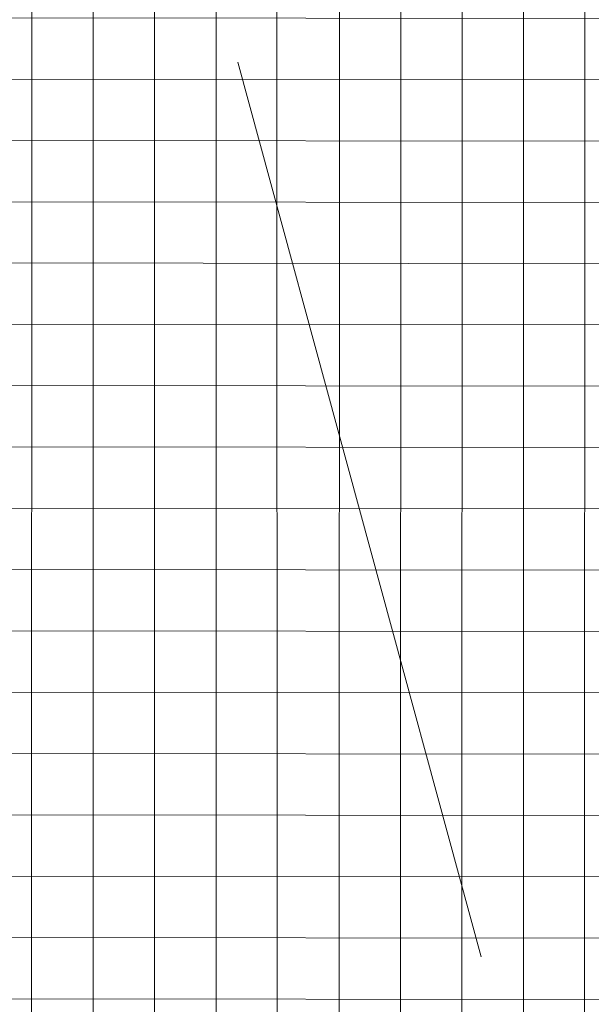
# Model space of a CAD drawing. Header units: metres. Extents: x 6467369 to 7543668, y 5829073 to 6004987.
# Tile 23 of 256: x 7543359.25 to 7543362.2, y 5829581.28 to 5829586.38. Entities that reach past the tile are written whole.
import ezdxf

# ---------------------------------------------------------------- set-up
doc = ezdxf.new("R2010")
doc.units = ezdxf.units.M
doc.linetypes.add('1', pattern=[0])
doc.linetypes.add('ACAD_ISO04W100', pattern=[30, 24, -3, 0, -3])
for name, color, linetype, lineweight in [('_D-kreskowanie jezdni', 254, 'Continuous', 13), ('_D-kreskowanie pobocze', 32, '1', 13), ('_D-kreskowanie zjazd MB', 4, '1', 13), ('C-ROAD', 7, 'Continuous', 0)]:
    doc.layers.add(name, color=color, linetype=linetype, lineweight=lineweight)
pattern_1 = [(0, (0, 0), (0, 0.3175), []), (90, (0, 0), (-0.3175, 1.944126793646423e-17), [])]

msp = doc.modelspace()

# ---------------------------------------------------------------- hatches: boundary and pattern name
at = {"layer": '_D-kreskowanie jezdni', "ltscale": 0.01, "transparency": 33554610}
h = msp.add_hatch(dxfattribs=at)
h.set_pattern_fill('ANSI37', color=256, scale=0.1, angle=45)
h.set_pattern_definition([(90, (0, 0), (-0.3175000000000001, 0), []), (180, (0, 0), (-5.551115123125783e-17, -0.3175), [])])
h.paths.add_polyline_path([(7543286.159759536, 5829849.42901351), (7543281.322915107, 5829848.162152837), (7543322.902057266, 5829689.413944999), (7543322.984831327, 5829689.097926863), (7543323.067655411, 5829688.781785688), (7543323.150546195, 5829688.465525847), (7543323.233520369, 5829688.149151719), (7543323.316594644, 5829687.8326677), (7543323.399785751, 5829687.516078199), (7543323.483110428, 5829687.199387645), (7543323.566585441, 5829686.882600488), (7543323.650227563, 5829686.565721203), (7543323.734053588, 5829686.248754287), (7543323.818080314, 5829685.931704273), (7543323.902324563, 5829685.614575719), (7543323.986803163, 5829685.297373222), (7543324.071532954, 5829684.980101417), (7543324.156530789, 5829684.662764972), (7543324.241813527, 5829684.345368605), (7543324.327398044, 5829684.027917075), (7543324.413301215, 5829683.710415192), (7543324.49953993, 5829683.392867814), (7543324.58613108, 5829683.075279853), (7543324.673091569, 5829682.757656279), (7543324.760438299, 5829682.440002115), (7543324.84818818, 5829682.122322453), (7543324.936358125, 5829681.804622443), (7543325.024965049, 5829681.486907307), (7543325.11402587, 5829681.169182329), (7543325.203557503, 5829680.851452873), (7543325.293576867, 5829680.533724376), (7543325.38410088, 5829680.216002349), (7543325.474087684, 5829679.901987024, 0.01534279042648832), (7543329.270376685, 5829668.071423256), (7543329.271548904, 5829668.068113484), (7543329.382377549, 5829667.756752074), (7543329.493637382, 5829667.445684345), (7543329.605311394, 5829667.134905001), (7543329.717382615, 5829666.824408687), (7543329.829834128, 5829666.514189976), (7543329.942649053, 5829666.204243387), (7543330.055810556, 5829665.894563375), (7543330.169301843, 5829665.585144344), (7543330.28310616, 5829665.27598064), (7543330.397206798, 5829664.967066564), (7543330.51158708, 5829664.658396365), (7543330.626230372, 5829664.349964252), (7543330.741120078, 5829664.041764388), (7543330.856239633, 5829663.733790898), (7543330.971572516, 5829663.42603787), (7543331.087102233, 5829663.118499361), (7543331.202812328, 5829662.81116939), (7543331.318686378, 5829662.504041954), (7543331.434707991, 5829662.19711102), (7543331.550860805, 5829661.890370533), (7543331.66712849, 5829661.583814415), (7543331.783494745, 5829661.277436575), (7543331.899943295, 5829660.9712309), (7543332.016457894, 5829660.665191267), (7543332.133022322, 5829660.359311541), (7543332.249620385, 5829660.053585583), (7543332.366235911, 5829659.748007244), (7543332.482852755, 5829659.442570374), (7543332.599454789, 5829659.137268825), (7543332.716025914, 5829658.832096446), (7543344.43103213, 5829628.164105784), (7543344.523107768, 5829627.923063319), (7543344.615151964, 5829627.682083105), (7543344.707158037, 5829627.441162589), (7543344.79911931, 5829627.200299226), (7543344.89102911, 5829626.959490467), (7543344.982880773, 5829626.718733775), (7543345.074667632, 5829626.478026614), (7543345.166383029, 5829626.237366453), (7543345.25802031, 5829625.996750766), (7543345.349572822, 5829625.756177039), (7543345.441033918, 5829625.515642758), (7543345.532396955, 5829625.275145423), (7543345.623655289, 5829625.034682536), (7543345.714802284, 5829624.794251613), (7543345.805831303, 5829624.553850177), (7543345.89673571, 5829624.313475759), (7543345.987508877, 5829624.073125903), (7543346.124674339, 5829623.709419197), (7543346.305233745, 5829623.229156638), (7543346.485170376, 5829622.748892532), (7543346.664426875, 5829622.268619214), (7543346.842945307, 5829621.788330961), (7543347.020671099, 5829621.308013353), (7543347.152602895, 5829620.94971728), (7543347.153560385, 5829620.947110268, -0.01842288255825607), (7543353.955202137, 5829600.113493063), (7543354.060086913, 5829599.746393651), (7543354.199941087, 5829599.253849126), (7543354.339111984, 5829598.760848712), (7543354.477652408, 5829598.267411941), (7543354.615612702, 5829597.7735675), (7543354.753043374, 5829597.279343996), (7543354.856701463, 5829596.905003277), (7543354.925122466, 5829596.657433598), (7543354.993445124, 5829596.409764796), (7543355.061676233, 5829596.161998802), (7543355.129822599, 5829595.914137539), (7543355.197891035, 5829595.666182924), (7543355.26588836, 5829595.418136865), (7543355.333821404, 5829595.170001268), (7543355.401697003, 5829594.921778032), (7543355.469522, 5829594.673469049), (7543355.537303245, 5829594.425076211), (7543355.605047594, 5829594.176601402), (7543355.672761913, 5829593.928046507), (7543355.740453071, 5829593.679413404), (7543355.808127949, 5829593.430703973), (7543355.875793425, 5829593.181920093), (7543355.943456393, 5829592.933063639), (7543356.011123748, 5829592.684136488), (7543356.07880239, 5829592.435140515), (7543361.923682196, 5829570.930895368), (7543361.99138416, 5829570.681815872), (7543362.059123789, 5829570.43263878), (7543362.126911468, 5829570.183366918), (7543362.194757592, 5829569.934003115), (7543362.262672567, 5829569.684550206), (7543362.330666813, 5829569.435011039), (7543362.39875076, 5829569.185388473), (7543362.466934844, 5829568.935685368), (7543362.535229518, 5829568.68590461), (7543362.603645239, 5829568.436049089), (7543362.672192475, 5829568.186121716), (7543362.740881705, 5829567.936125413), (7543362.809723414, 5829567.686063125), (7543362.878728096, 5829567.435937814), (7543362.947906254, 5829567.185752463), (7543363.017268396, 5829566.935510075), (7543363.08682504, 5829566.685213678), (7543363.156586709, 5829566.43486632), (7543363.226563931, 5829566.184471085), (7543363.296767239, 5829565.934031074), (7543363.367207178, 5829565.683549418), (7543363.437894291, 5829565.433029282), (7543363.50883913, 5829565.18247386), (7543363.580052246, 5829564.931886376), (7543363.651544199, 5829564.68127009), (7543363.72332555, 5829564.430628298), (7543363.795406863, 5829564.179964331), (7543363.867798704, 5829563.929281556), (7543363.940511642, 5829563.678583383), (7543364.012706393, 5829563.430790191, 0.01526036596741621), (7543367.836761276, 5829551.679312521), (7543367.837698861, 5829551.676699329), (7543367.926193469, 5829551.431017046), (7543368.014949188, 5829551.185539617), (7543368.103955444, 5829550.940263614), (7543368.193201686, 5829550.695185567), (7543368.28267739, 5829550.450301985), (7543368.372372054, 5829550.205609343), (7543368.462275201, 5829549.96110409), (7543368.552376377, 5829549.716782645), (7543368.642665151, 5829549.472641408), (7543368.733131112, 5829549.22867675), (7543368.823763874, 5829548.984885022), (7543368.914553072, 5829548.741262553), (7543369.005488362, 5829548.497805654), (7543369.096559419, 5829548.254510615), (7543369.18775594, 5829548.011373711), (7543369.279067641, 5829547.768391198), (7543369.370484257, 5829547.525559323), (7543369.461995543, 5829547.282874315), (7543369.553591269, 5829547.040332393), (7543369.64526123, 5829546.797929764), (7543369.73699523, 5829546.555662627), (7543369.828783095, 5829546.313527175), (7543369.920614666, 5829546.07151959), (7543370.012479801, 5829545.829636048), (7543370.10436837, 5829545.587872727), (7543370.196270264, 5829545.346225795), (7543370.288175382, 5829545.104691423), (7543370.380073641, 5829544.863265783), (7543370.471954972, 5829544.621945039), (7543370.563809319, 5829544.380725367), (7543383.791993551, 5829509.642775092), (7543388.522689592, 5829511.269764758), (7543375.236486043, 5829546.160077), (7543375.144668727, 5829546.401199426), (7543375.052898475, 5829546.642228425), (7543374.961185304, 5829546.883167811), (7543374.869539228, 5829547.124021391), (7543374.777970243, 5829547.364792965), (7543374.686488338, 5829547.605486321), (7543374.595103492, 5829547.846105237), (7543374.503825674, 5829548.086653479), (7543374.412664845, 5829548.3271348), (7543374.321630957, 5829548.567552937), (7543374.230733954, 5829548.807911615), (7543374.092812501, 5829549.173122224), (7543373.91220999, 5829549.652860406), (7543373.732271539, 5829550.132590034), (7543373.553098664, 5829550.612281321), (7543373.374779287, 5829551.091939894), (7543373.197403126, 5829551.57156572), (7543373.021053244, 5829552.051175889), (7543372.845812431, 5829552.530787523), (7543372.671762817, 5829553.010418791), (7543372.542882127, 5829553.368222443), (7543372.541944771, 5829553.370834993, -0.014934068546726), (7543368.884702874, 5829564.584812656), (7543368.743398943, 5829565.067563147), (7543368.743767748, 5829565.067373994), (7543368.635812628, 5829565.43957955), (7543368.494749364, 5829565.930129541), (7543368.354622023, 5829566.421348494), (7543368.215353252, 5829566.913203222), (7543368.076866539, 5829567.405656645), (7543367.939086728, 5829567.89866586), (7543367.801939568, 5829568.39218372), (7543367.665356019, 5829568.886143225), (7543367.561881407, 5829569.262006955), (7543367.493826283, 5829569.509695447), (7543367.425857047, 5829569.757515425), (7543367.357963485, 5829570.005464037), (7543367.290135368, 5829570.253538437), (7543367.222362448, 5829570.501735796), (7543367.154634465, 5829570.75005328), (7543367.086941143, 5829570.99848807), (7543367.01927219, 5829571.247037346), (7543366.9516173, 5829571.495698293), (7543366.883966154, 5829571.744468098), (7543366.816308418, 5829571.993343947), (7543366.74863375, 5829572.242323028), (7543360.903753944, 5829593.746568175), (7543360.836057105, 5829593.995631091), (7543360.768335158, 5829594.244759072), (7543360.700581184, 5829594.493950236), (7543360.632788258, 5829594.743202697), (7543360.564949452, 5829594.992514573), (7543360.497057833, 5829595.241883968), (7543360.429106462, 5829595.49130899), (7543360.361088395, 5829595.740787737), (7543360.292996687, 5829595.990318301), (7543360.224824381, 5829596.239898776), (7543360.156564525, 5829596.489527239), (7543360.088210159, 5829596.739201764), (7543360.019754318, 5829596.988920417), (7543359.951190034, 5829597.238681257), (7543359.882510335, 5829597.488482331), (7543359.81370825, 5829597.738321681), (7543359.744776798, 5829597.988197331), (7543359.675709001, 5829598.238107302), (7543359.606497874, 5829598.4880496), (7543359.537136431, 5829598.738022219), (7543359.467617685, 5829598.988023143), (7543359.397934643, 5829599.238050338), (7543359.328080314, 5829599.48810176), (7543359.258047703, 5829599.73817535), (7543359.187829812, 5829599.988269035), (7543359.117419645, 5829600.238380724), (7543359.0468102, 5829600.48850831), (7543358.975994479, 5829600.738649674), (7543358.904965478, 5829600.988802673), (7543358.834547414, 5829601.23604667, 0.01864047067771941), (7543351.846292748, 5829622.672874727), (7543351.845335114, 5829622.675482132), (7543351.755456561, 5829622.919571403), (7543351.665405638, 5829623.163523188), (7543351.575189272, 5829623.407339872), (7543351.484814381, 5829623.651023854), (7543351.394287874, 5829623.894577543), (7543351.303616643, 5829624.138003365), (7543351.212807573, 5829624.381303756), (7543351.121867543, 5829624.624481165), (7543351.030803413, 5829624.867538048), (7543350.939622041, 5829625.110476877), (7543350.84833027, 5829625.353300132), (7543350.756934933, 5829625.596010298), (7543350.665442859, 5829625.838609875), (7543350.573860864, 5829626.081101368), (7543350.482195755, 5829626.32348729), (7543350.39045433, 5829626.565770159), (7543350.298643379, 5829626.807952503), (7543350.206769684, 5829627.050036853), (7543350.114840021, 5829627.292025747), (7543350.022861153, 5829627.533921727), (7543349.93083984, 5829627.775727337), (7543349.838782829, 5829628.01744513), (7543349.746696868, 5829628.259077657), (7543349.654588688, 5829628.500627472), (7543349.562465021, 5829628.742097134), (7543349.470332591, 5829628.9834892), (7543349.37819811, 5829629.22480623), (7543349.28606829, 5829629.46605078), (7543349.193949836, 5829629.707225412), (7543349.101849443, 5829629.948332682), (7543337.386843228, 5829660.616323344), (7543337.270319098, 5829660.921372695), (7543337.153858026, 5829661.22630515), (7543337.037476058, 5829661.531126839), (7543336.921189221, 5829661.835843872), (7543336.805013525, 5829662.140462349), (7543336.688964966, 5829662.444988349), (7543336.573059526, 5829662.749427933), (7543336.45731317, 5829663.05378714), (7543336.280939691, 5829663.518156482), (7543336.051122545, 5829664.125065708), (7543335.82206999, 5829664.732175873), (7543335.593970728, 5829665.339372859), (7543335.447696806, 5829665.730691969), (7543335.447620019, 5829665.730734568), (7543335.253957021, 5829666.250249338), (7543335.0289156, 5829666.857553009), (7543334.805341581, 5829667.464919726), (7543334.583368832, 5829668.072374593), (7543334.363129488, 5829668.6799462), (7543334.144753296, 5829669.287668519), (7543333.983346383, 5829669.741124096), (7543333.98217357, 5829669.744435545, -0.01492981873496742), (7543330.369961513, 5829680.969474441), (7543330.236662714, 5829681.431869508), (7543330.059783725, 5829682.052681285), (7543329.884569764, 5829682.674480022), (7543329.710896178, 5829683.297216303), (7543329.538638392, 5829683.920838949), (7543329.367672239, 5829684.545293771), (7543329.197874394, 5829685.170521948), (7543329.029124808, 5829685.796450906), (7543328.861307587, 5829686.422990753), (7543328.694315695, 5829687.050016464), (7543328.52806195, 5829687.677325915), (7543328.401287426, 5829688.157612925), (7543328.318315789, 5829688.47248981), (7543328.235426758, 5829688.787524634), (7543328.152603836, 5829689.102713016), (7543328.069830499, 5829689.418050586), (7543327.987090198, 5829689.733532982), (7543327.904366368, 5829690.049155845), (7543327.821642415, 5829690.364914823), (7543327.738901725, 5829690.680805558)])
at = {"layer": '_D-kreskowanie pobocze', "ltscale": 0.01, "transparency": 33554623}
h = msp.add_hatch(dxfattribs=at)
h.set_pattern_fill('NET', color=256, scale=0.1)
h.set_pattern_definition(pattern_1)
h.paths.add_polyline_path([(7543375.937389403, 5829546.426974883), (7543375.845583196, 5829546.668068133), (7543375.753835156, 5829546.909038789), (7543375.662155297, 5829547.149890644), (7543375.570553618, 5829547.390627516), (7543375.479040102, 5829547.631253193), (7543375.387624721, 5829547.871771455), (7543375.296317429, 5829548.112186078), (7543375.205128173, 5829548.352500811), (7543375.114066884, 5829548.5927194), (7543375.023143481, 5829548.832845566), (7543374.932367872, 5829549.072883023), (7543374.841749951, 5829549.312835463), (7543374.751299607, 5829549.552706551), (7543374.661026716, 5829549.792499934), (7543374.570941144, 5829550.032219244), (7543374.481052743, 5829550.271868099), (7543374.391371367, 5829550.511450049), (7543374.301906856, 5829550.750968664), (7543374.212669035, 5829550.990427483), (7543374.123667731, 5829551.229829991), (7543374.034912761, 5829551.469179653), (7543373.946413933, 5829551.708479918), (7543373.858181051, 5829551.947734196), (7543373.770223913, 5829552.186945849), (7543373.682418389, 5829552.42648475), (7543373.59503716, 5829552.665635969), (7543373.50796108, 5829552.904754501), (7543373.421199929, 5829553.143843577), (7543373.33476348, 5829553.382906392), (7543373.248661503, 5829553.621946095), (7543373.162901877, 5829553.860970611, -0.00658835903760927), (7543371.479583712, 5829558.764693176), (7543372.138758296, 5829559.865748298), (7543371.813068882, 5829560.781841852), (7543370.660324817, 5829558.856350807, 0.007022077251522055), (7543372.456802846, 5829553.60813834), (7543372.542882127, 5829553.368222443), (7543372.629296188, 5829553.12831632), (7543372.716035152, 5829552.888416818), (7543372.803089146, 5829552.648520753), (7543372.890448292, 5829552.408624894), (7543372.978102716, 5829552.168725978), (7543373.066042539, 5829551.9288207), (7543373.154257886, 5829551.688905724), (7543373.242738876, 5829551.448977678), (7543373.331475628, 5829551.209033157), (7543373.420458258, 5829550.969068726), (7543373.50967688, 5829550.729080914), (7543373.599121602, 5829550.489066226), (7543373.688782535, 5829550.24902114), (7543373.778649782, 5829550.008942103), (7543373.868713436, 5829549.768825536), (7543373.958963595, 5829549.528667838), (7543374.049390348, 5829549.288465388), (7543374.139983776, 5829549.048214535), (7543374.230733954, 5829548.807911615), (7543374.321630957, 5829548.567552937), (7543374.412664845, 5829548.3271348), (7543374.503825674, 5829548.086653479), (7543374.595103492, 5829547.846105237), (7543374.686488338, 5829547.605486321), (7543374.777970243, 5829547.364792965), (7543374.869539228, 5829547.124021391), (7543374.961185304, 5829546.883167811), (7543375.052898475, 5829546.642228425), (7543375.144668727, 5829546.401199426), (7543375.236486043, 5829546.160077), (7543392.214020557, 5829501.576123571), (7543392.328803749, 5829501.27470174), (7543392.443566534, 5829500.973364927), (7543392.558319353, 5829500.67211711), (7543392.673072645, 5829500.370962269), (7543392.787836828, 5829500.06990438), (7543392.90262232, 5829499.76894742), (7543393.017439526, 5829499.468095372), (7543393.132298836, 5829499.167352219), (7543393.247210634, 5829498.86672195), (7543393.362185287, 5829498.566208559), (7543393.477233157, 5829498.265816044), (7543393.592364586, 5829497.965548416), (7543393.707589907, 5829497.665409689), (7543393.822919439, 5829497.365403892), (7543393.938363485, 5829497.065535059), (7543394.05393234, 5829496.765807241), (7543394.169636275, 5829496.466224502), (7543394.285485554, 5829496.166790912), (7543394.401490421, 5829495.867510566), (7543394.517661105, 5829495.568387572), (7543394.63400782, 5829495.269426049), (7543394.750540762, 5829494.970630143), (7543394.867270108, 5829494.672004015), (7543394.984206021, 5829494.373551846), (7543395.101358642, 5829494.07527784), (7543395.218738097, 5829493.777186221), (7543395.336354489, 5829493.479281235), (7543395.454217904, 5829493.181567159), (7543395.572338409, 5829492.884048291), (7543395.690726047, 5829492.586728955), (7543395.809390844, 5829492.289613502, 0.004998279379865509), (7543398.073473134, 5829486.78958603), (7543400.036642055, 5829486.009607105), (7543400.239929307, 5829486.098307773), (7543399.878266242, 5829486.879557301), (7543398.642061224, 5829487.370709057, -0.004733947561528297), (7543396.505894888, 5829492.567789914), (7543396.387374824, 5829492.864542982), (7543396.269271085, 5829493.161149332), (7543396.151558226, 5829493.457640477), (7543396.033953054, 5829493.754701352), (7543395.916584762, 5829494.051977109), (7543395.799443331, 5829494.349463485), (7543395.682518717, 5829494.647156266), (7543395.565800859, 5829494.945051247), (7543395.449279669, 5829495.243144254), (7543395.332945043, 5829495.541431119), (7543395.216786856, 5829495.839907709), (7543395.100794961, 5829496.138569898), (7543394.984959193, 5829496.437413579), (7543394.869269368, 5829496.736434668), (7543394.753715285, 5829497.035629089), (7543394.638286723, 5829497.334992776), (7543394.522973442, 5829497.634521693), (7543394.40776519, 5829497.934211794), (7543394.292651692, 5829498.234059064), (7543394.177622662, 5829498.53405948), (7543394.062667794, 5829498.834209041), (7543393.947776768, 5829499.134503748), (7543393.83293925, 5829499.434939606), (7543393.718144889, 5829499.735512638), (7543393.603383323, 5829500.036218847), (7543393.488644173, 5829500.337054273), (7543393.373917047, 5829500.638014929), (7543393.259191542, 5829500.939096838), (7543393.144457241, 5829501.240296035), (7543393.029703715, 5829501.541608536), (7543392.914922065, 5829501.843026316)])
h.paths.add_polyline_path([(7543352.368798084, 5829623.423790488), (7543352.278386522, 5829623.668134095), (7543352.187823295, 5829623.912325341), (7543352.097115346, 5829624.156366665), (7543352.006269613, 5829624.400260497), (7543351.915293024, 5829624.644009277), (7543351.824192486, 5829624.887615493), (7543351.732974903, 5829625.131081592), (7543351.641647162, 5829625.374410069), (7543351.550216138, 5829625.617603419), (7543351.4586887, 5829625.860664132), (7543351.367071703, 5829626.103594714), (7543351.27537199, 5829626.346397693), (7543351.183596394, 5829626.589075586), (7543351.091751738, 5829626.831630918), (7543350.999844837, 5829627.074066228), (7543350.907882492, 5829627.316384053), (7543350.815871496, 5829627.558586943), (7543350.723818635, 5829627.800677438), (7543350.631730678, 5829628.042658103), (7543350.539614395, 5829628.284531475), (7543350.447476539, 5829628.526300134), (7543350.355323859, 5829628.76796662), (7543350.263163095, 5829629.009533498), (7543350.171000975, 5829629.251003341), (7543350.078844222, 5829629.492378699), (7543349.986699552, 5829629.73366213), (7543349.894573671, 5829629.974856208), (7543349.80247204, 5829630.215966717), (7543338.554588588, 5829659.661105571), (7543338.839836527, 5829660.450421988), (7543338.427254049, 5829661.515460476), (7543337.754498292, 5829659.653861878), (7543349.101849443, 5829629.948332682), (7543349.193949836, 5829629.707225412), (7543349.28606829, 5829629.46605078), (7543349.37819811, 5829629.22480623), (7543349.470332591, 5829628.9834892), (7543349.562465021, 5829628.742097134), (7543349.654588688, 5829628.500627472), (7543349.746696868, 5829628.259077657), (7543349.838782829, 5829628.01744513), (7543349.93083984, 5829627.775727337), (7543350.022861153, 5829627.533921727), (7543350.114840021, 5829627.292025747), (7543350.206769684, 5829627.050036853), (7543350.298643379, 5829626.807952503), (7543350.39045433, 5829626.565770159), (7543350.482195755, 5829626.32348729), (7543350.573860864, 5829626.081101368), (7543350.665442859, 5829625.838609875), (7543350.756934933, 5829625.596010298), (7543350.84833027, 5829625.353300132), (7543350.939622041, 5829625.110476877), (7543351.030803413, 5829624.867538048), (7543351.121867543, 5829624.624481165), (7543351.212807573, 5829624.381303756), (7543351.303616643, 5829624.138003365), (7543351.394287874, 5829623.894577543), (7543351.484814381, 5829623.651023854), (7543351.575189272, 5829623.407339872), (7543351.665405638, 5829623.163523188), (7543351.755456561, 5829622.919571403), (7543351.845335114, 5829622.675482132), (7543351.935034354, 5829622.431253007, -0.01821006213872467), (7543358.762239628, 5829601.489134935), (7543358.833716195, 5829601.238965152), (7543358.904965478, 5829600.988802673), (7543358.975994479, 5829600.738649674), (7543359.0468102, 5829600.48850831), (7543359.117419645, 5829600.238380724), (7543359.187829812, 5829599.988269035), (7543359.258047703, 5829599.73817535), (7543359.328080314, 5829599.48810176), (7543359.397934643, 5829599.238050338), (7543359.467617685, 5829598.988023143), (7543359.537136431, 5829598.738022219), (7543359.606497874, 5829598.4880496), (7543359.675709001, 5829598.238107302), (7543359.744776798, 5829597.988197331), (7543359.81370825, 5829597.738321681), (7543359.882510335, 5829597.488482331), (7543359.951190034, 5829597.238681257), (7543360.019754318, 5829596.988920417), (7543360.088210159, 5829596.739201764), (7543360.156564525, 5829596.489527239), (7543360.224824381, 5829596.239898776), (7543360.292996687, 5829595.990318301), (7543360.361088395, 5829595.740787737), (7543360.429106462, 5829595.49130899), (7543360.497057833, 5829595.241883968), (7543360.564949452, 5829594.992514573), (7543360.632788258, 5829594.743202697), (7543360.700581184, 5829594.493950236), (7543360.768335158, 5829594.244759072), (7543360.836057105, 5829593.995631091), (7543360.903753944, 5829593.746568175), (7543366.74863375, 5829572.242323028), (7543366.816308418, 5829571.993343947), (7543366.883966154, 5829571.744468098), (7543366.9516173, 5829571.495698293), (7543367.01927219, 5829571.247037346), (7543367.086941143, 5829570.99848807), (7543367.154634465, 5829570.75005328), (7543367.222362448, 5829570.501735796), (7543367.290135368, 5829570.253538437), (7543367.357963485, 5829570.005464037), (7543367.425857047, 5829569.757515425), (7543367.493826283, 5829569.509695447), (7543367.561881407, 5829569.262006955), (7543367.630032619, 5829569.014452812), (7543367.698290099, 5829568.767035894), (7543367.766664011, 5829568.519759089), (7543367.835164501, 5829568.272625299), (7543367.903801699, 5829568.025637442), (7543367.972585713, 5829567.778798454), (7543368.041526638, 5829567.532111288), (7543368.110634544, 5829567.285578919), (7543368.179919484, 5829567.039204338), (7543368.249391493, 5829566.792990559), (7543368.319060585, 5829566.546940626), (7543368.38893675, 5829566.301057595), (7543368.459029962, 5829566.055344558), (7543368.52935017, 5829565.80980463), (7543368.599907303, 5829565.564440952), (7543368.670711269, 5829565.319256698), (7543368.741771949, 5829565.074255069), (7543368.743778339, 5829565.067368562), (7543370.653639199, 5829564.087831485), (7543370.291889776, 5829565.116258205), (7543369.373771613, 5829565.58714632), (7543369.250252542, 5829566.016686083), (7543369.180151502, 5829566.261460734), (7543369.110370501, 5829566.506077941), (7543369.040690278, 5829566.751270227), (7543368.971207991, 5829566.996659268), (7543368.901913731, 5829567.242242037), (7543368.832797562, 5829567.488015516), (7543368.763849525, 5829567.733976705), (7543368.69505964, 5829567.980122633), (7543368.6264179, 5829568.226450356), (7543368.557914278, 5829568.472956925), (7543368.489538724, 5829568.719639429), (7543368.421281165, 5829568.966494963), (7543368.353131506, 5829569.213520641), (7543368.285079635, 5829569.460713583), (7543368.217115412, 5829569.708070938), (7543368.149228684, 5829569.955589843), (7543368.081409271, 5829570.20326746), (7543368.01364698, 5829570.451100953), (7543367.945931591, 5829570.699087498), (7543367.878252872, 5829570.947224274), (7543367.810600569, 5829571.195508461), (7543367.742964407, 5829571.443937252), (7543367.675334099, 5829571.69250783), (7543367.607699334, 5829571.941217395), (7543367.540049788, 5829572.190063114), (7543367.472376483, 5829572.439037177), (7543361.627495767, 5829593.943285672), (7543361.559793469, 5829594.19236867), (7543361.492060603, 5829594.441536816), (7543361.424290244, 5829594.69078823), (7543361.356475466, 5829594.940121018), (7543361.288609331, 5829595.189533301), (7543361.2206849, 5829595.439023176), (7543361.152695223, 5829595.688588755), (7543361.084633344, 5829595.938228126), (7543361.016492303, 5829596.187939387), (7543360.948265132, 5829596.437720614), (7543360.87994486, 5829596.687569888), (7543360.811524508, 5829596.937485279), (7543360.742997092, 5829597.187464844), (7543360.674355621, 5829597.437506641), (7543360.605593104, 5829597.687608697), (7543360.536702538, 5829597.937769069), (7543360.46767692, 5829598.187985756), (7543360.398509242, 5829598.438256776), (7543360.329192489, 5829598.688580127), (7543360.259719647, 5829598.938953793), (7543360.190083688, 5829599.189375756), (7543360.120277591, 5829599.439843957), (7543360.050294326, 5829599.690356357), (7543359.980126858, 5829599.940910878), (7543359.909768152, 5829600.191505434), (7543359.839211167, 5829600.442137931), (7543359.768448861, 5829600.692806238), (7543359.697474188, 5829600.943508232), (7543359.6262801, 5829601.194241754), (7543359.554859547, 5829601.445004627), (7543359.483295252, 5829601.695481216, 0.01821006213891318), (7543352.639053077, 5829622.689821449), (7543352.549138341, 5829622.93463656), (7543352.459051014, 5829623.179292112)])
h = msp.add_hatch(dxfattribs=at)
h.set_pattern_fill('NET', color=256, scale=0.1)
h.set_pattern_definition(pattern_1)
h.paths.add_polyline_path([(7543363.08682504, 5829566.685213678), (7543363.017268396, 5829566.935510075), (7543362.947906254, 5829567.185752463), (7543362.878728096, 5829567.435937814), (7543362.809723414, 5829567.686063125), (7543362.740881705, 5829567.936125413), (7543362.672192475, 5829568.186121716), (7543362.603645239, 5829568.436049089), (7543362.535229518, 5829568.68590461), (7543362.466934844, 5829568.935685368), (7543362.39875076, 5829569.185388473), (7543362.330666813, 5829569.435011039), (7543362.262672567, 5829569.684550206), (7543362.194757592, 5829569.934003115), (7543362.126911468, 5829570.183366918), (7543362.059123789, 5829570.43263878), (7543361.99138416, 5829570.681815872), (7543361.923682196, 5829570.930895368), (7543356.07880239, 5829592.435140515), (7543356.011123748, 5829592.684136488), (7543355.943456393, 5829592.933063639), (7543355.875793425, 5829593.181920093), (7543355.808127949, 5829593.430703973), (7543355.740453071, 5829593.679413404), (7543355.672761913, 5829593.928046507), (7543355.605047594, 5829594.176601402), (7543355.537303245, 5829594.425076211), (7543355.469522, 5829594.673469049), (7543355.401697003, 5829594.921778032), (7543355.333821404, 5829595.170001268), (7543355.26588836, 5829595.418136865), (7543355.197891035, 5829595.666182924), (7543355.129822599, 5829595.914137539), (7543355.061676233, 5829596.161998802), (7543354.993445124, 5829596.409764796), (7543354.925122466, 5829596.657433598), (7543354.856701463, 5829596.905003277), (7543354.788175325, 5829597.152471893), (7543354.719537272, 5829597.399837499), (7543354.650780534, 5829597.647098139), (7543354.581898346, 5829597.894251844), (7543354.512883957, 5829598.141296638), (7543354.443730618, 5829598.388230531), (7543354.374431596, 5829598.635051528), (7543354.304980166, 5829598.881757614), (7543354.23536961, 5829599.128346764), (7543354.16559322, 5829599.374816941), (7543354.0956443, 5829599.621166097), (7543354.025516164, 5829599.867392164), (7543353.955202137, 5829600.113493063, 0.01821006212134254), (7543347.240843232, 5829620.709460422), (7543347.152602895, 5829620.94971728), (7543347.064138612, 5829621.189965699), (7543346.975457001, 5829621.430207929), (7543346.886564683, 5829621.670446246), (7543346.797468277, 5829621.910682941), (7543346.708174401, 5829622.150920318), (7543346.618689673, 5829622.391160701), (7543346.529020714, 5829622.63140643), (7543346.439174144, 5829622.871659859), (7543346.349156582, 5829623.111923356), (7543346.258974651, 5829623.352199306), (7543346.168634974, 5829623.592490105), (7543346.078144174, 5829623.832798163), (7543345.987508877, 5829624.073125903), (7543345.89673571, 5829624.313475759), (7543345.805831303, 5829624.553850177), (7543345.714802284, 5829624.794251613), (7543345.623655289, 5829625.034682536), (7543345.532396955, 5829625.275145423), (7543345.441033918, 5829625.515642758), (7543345.349572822, 5829625.756177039), (7543345.25802031, 5829625.996750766), (7543345.166383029, 5829626.237366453), (7543345.074667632, 5829626.478026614), (7543344.982880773, 5829626.718733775), (7543344.89102911, 5829626.959490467), (7543344.79911931, 5829627.200299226), (7543344.707158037, 5829627.441162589), (7543344.615151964, 5829627.682083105), (7543344.523107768, 5829627.923063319), (7543344.43103213, 5829628.164105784), (7543344.268288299, 5829628.590142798), (7543342.331775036, 5829629.456119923), (7543341.164070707, 5829629.010063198), (7543341.431704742, 5829628.309440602), (7543342.309201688, 5829628.644639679), (7543343.678684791, 5829628.032229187), (7543344.098421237, 5829626.932862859), (7543344.190293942, 5829626.692151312), (7543344.282101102, 5829626.451511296), (7543344.373836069, 5829626.210940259), (7543344.465492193, 5829625.970435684), (7543344.557062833, 5829625.729995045), (7543344.64854135, 5829625.489615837), (7543344.739921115, 5829625.249295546), (7543344.831195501, 5829625.009031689), (7543344.922357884, 5829624.768821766), (7543345.01340165, 5829624.528663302), (7543345.104320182, 5829624.28855384), (7543345.195106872, 5829624.048490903), (7543345.285755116, 5829623.808472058), (7543345.376258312, 5829623.568494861), (7543345.46660986, 5829623.328556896), (7543345.556803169, 5829623.088655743), (7543345.646831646, 5829622.848789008), (7543345.736688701, 5829622.608954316), (7543345.82636775, 5829622.369149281), (7543345.915862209, 5829622.129371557), (7543346.005165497, 5829621.889618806), (7543346.094271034, 5829621.649888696), (7543346.183172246, 5829621.410178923), (7543346.271862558, 5829621.170487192), (7543346.360335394, 5829620.930811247), (7543346.448584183, 5829620.691148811), (7543346.536714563, 5829620.451191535, -0.01821006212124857), (7543353.234058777, 5829599.907453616), (7543353.304201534, 5829599.661953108), (7543353.374164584, 5829599.416307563), (7543353.443954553, 5829599.170519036), (7543353.513578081, 5829598.924589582), (7543353.58304182, 5829598.67852124), (7543353.652352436, 5829598.432316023), (7543353.721516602, 5829598.185975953), (7543353.790541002, 5829597.939503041), (7543353.859432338, 5829597.692899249), (7543353.928197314, 5829597.446166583), (7543353.996842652, 5829597.199306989), (7543354.065375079, 5829596.952322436), (7543354.133801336, 5829596.705214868), (7543354.202128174, 5829596.457986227), (7543354.270362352, 5829596.21063844), (7543354.338510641, 5829595.963173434), (7543354.406579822, 5829595.715593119), (7543354.474576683, 5829595.467899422), (7543354.542508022, 5829595.220094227), (7543354.61038065, 5829594.972179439), (7543354.678201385, 5829594.724156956), (7543354.74597705, 5829594.476028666), (7543354.813714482, 5829594.227796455), (7543354.881420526, 5829593.979462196), (7543354.949102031, 5829593.731027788), (7543355.016765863, 5829593.482495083), (7543355.084418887, 5829593.233865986), (7543355.15206798, 5829592.985142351), (7543355.219720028, 5829592.736326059), (7543355.287381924, 5829592.487418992), (7543355.355059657, 5829592.238426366), (7543361.199940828, 5829570.734176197), (7543361.267650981, 5829570.485066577), (7543361.335406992, 5829570.235829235), (7543361.403219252, 5829569.986467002), (7543361.471098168, 5829569.736982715), (7543361.539054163, 5829569.487379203), (7543361.607097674, 5829569.23765932), (7543361.675239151, 5829568.987825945), (7543361.743489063, 5829568.737881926), (7543361.811857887, 5829568.487830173), (7543361.880356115, 5829568.237673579), (7543361.948994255, 5829567.987415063), (7543362.017782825, 5829567.737057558), (7543362.086732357, 5829567.48660403), (7543362.155853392, 5829567.236057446), (7543362.225156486, 5829566.985420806), (7543362.294652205, 5829566.734697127), (7543362.364351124, 5829566.483889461), (7543362.434263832, 5829566.233000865), (7543362.504400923, 5829565.982034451), (7543362.574773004, 5829565.730993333), (7543362.645390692, 5829565.479880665), (7543362.716264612, 5829565.228699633), (7543362.787405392, 5829564.977453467), (7543362.858823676, 5829564.726145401), (7543362.930422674, 5829564.475153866), (7543363.002423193, 5829564.223746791), (7543363.074733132, 5829563.972287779), (7543363.147363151, 5829563.720780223), (7543363.220323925, 5829563.469227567), (7543363.293626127, 5829563.217633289), (7543363.367279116, 5829562.966005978, 0.01461486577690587), (7543367.04353843, 5829551.669307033), (7543367.131919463, 5829551.422975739), (7543367.220726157, 5829551.17642703), (7543367.309784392, 5829550.930112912), (7543367.39908349, 5829550.684029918), (7543367.4886128, 5829550.438174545), (7543367.578361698, 5829550.192543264), (7543367.668448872, 5829549.946780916), (7543367.758600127, 5829549.701601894), (7543367.848939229, 5829549.456636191), (7543367.939455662, 5829549.211880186), (7543368.030138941, 5829548.967330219), (7543368.120978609, 5829548.722982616), (7543368.211964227, 5829548.478833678), (7543368.303085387, 5829548.234879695), (7543368.394331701, 5829547.991116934), (7543368.485692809, 5829547.747541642), (7543368.577158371, 5829547.504150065), (7543368.668718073, 5829547.26093842), (7543368.760361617, 5829547.017902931), (7543368.852078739, 5829546.775039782), (7543368.943859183, 5829546.532345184), (7543369.035692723, 5829546.289815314), (7543369.127569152, 5829546.047446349), (7543369.219478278, 5829545.805234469), (7543369.311409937, 5829545.563175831), (7543369.403353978, 5829545.321266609), (7543369.495300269, 5829545.07950297), (7543369.587238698, 5829544.837881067), (7543369.679159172, 5829544.596397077), (7543369.771051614, 5829544.355047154), (7543369.862907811, 5829544.113822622), (7543383.082389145, 5829509.398726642), (7543383.791993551, 5829509.642775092), (7543370.563809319, 5829544.380725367), (7543370.471954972, 5829544.621945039), (7543370.380073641, 5829544.863265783), (7543370.288175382, 5829545.104691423), (7543370.196270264, 5829545.346225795), (7543370.10436837, 5829545.587872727), (7543370.012479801, 5829545.829636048), (7543369.920614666, 5829546.07151959), (7543369.828783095, 5829546.313527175), (7543369.73699523, 5829546.555662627), (7543369.64526123, 5829546.797929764), (7543369.553591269, 5829547.040332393), (7543369.461995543, 5829547.282874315), (7543369.370484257, 5829547.525559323), (7543369.279067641, 5829547.768391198), (7543369.18775594, 5829548.011373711), (7543369.096559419, 5829548.254510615), (7543369.005488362, 5829548.497805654), (7543368.914553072, 5829548.741262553), (7543368.823763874, 5829548.984885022), (7543368.733131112, 5829549.22867675), (7543368.642665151, 5829549.472641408), (7543368.552376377, 5829549.716782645), (7543368.462275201, 5829549.96110409), (7543368.372372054, 5829550.205609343), (7543368.28267739, 5829550.450301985), (7543368.193201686, 5829550.695185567), (7543368.103955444, 5829550.940263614), (7543368.014949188, 5829551.185539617), (7543367.926193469, 5829551.431017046), (7543367.837698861, 5829551.676699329), (7543367.749475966, 5829551.922589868, -0.01461486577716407), (7543364.086943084, 5829563.177154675), (7543364.013556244, 5829563.427873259), (7543363.940511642, 5829563.678583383), (7543363.867798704, 5829563.929281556), (7543363.795406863, 5829564.179964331), (7543363.72332555, 5829564.430628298), (7543363.651544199, 5829564.68127009), (7543363.580052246, 5829564.931886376), (7543363.50883913, 5829565.18247386), (7543363.437894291, 5829565.433029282), (7543363.367207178, 5829565.683549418), (7543363.296767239, 5829565.934031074), (7543363.226563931, 5829566.184471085), (7543363.156586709, 5829566.43486632)])
h.paths.add_polyline_path([(7543405.299581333, 5829459.971536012), (7543405.152023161, 5829460.258438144), (7543405.004435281, 5829460.545422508), (7543404.856827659, 5829460.832494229), (7543404.709210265, 5829461.119658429), (7543404.561593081, 5829461.406920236), (7543404.413986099, 5829461.694284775), (7543404.266399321, 5829461.981757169), (7543404.118842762, 5829462.269342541), (7543403.971326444, 5829462.55704601), (7543403.823860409, 5829462.844872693), (7543403.676454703, 5829463.132827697), (7543403.529119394, 5829463.420916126), (7543403.381864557, 5829463.709143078), (7543403.234700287, 5829463.997513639), (7543403.087636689, 5829464.286032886), (7543402.940683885, 5829464.574705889), (7543402.793852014, 5829464.863537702), (7543402.647151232, 5829465.152533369), (7543402.500591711, 5829465.44169792), (7543402.35418364, 5829465.73103637), (7543402.207937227, 5829466.020553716), (7543402.061862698, 5829466.310254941), (7543401.915970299, 5829466.600145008), (7543401.770270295, 5829466.890228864), (7543401.62477297, 5829467.18051143), (7543401.479488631, 5829467.470997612), (7543401.334427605, 5829467.761692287), (7543401.189600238, 5829468.052600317), (7543401.045016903, 5829468.34372653), (7543400.900687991, 5829468.635075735), (7543400.756623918, 5829468.926652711, -0.01946782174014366), (7543391.167017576, 5829490.432634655), (7543391.046390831, 5829490.734662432), (7543390.926110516, 5829491.036735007), (7543390.806166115, 5829491.338847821), (7543390.686547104, 5829491.64099636), (7543390.567242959, 5829491.943176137), (7543390.44824315, 5829492.245382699), (7543390.329537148, 5829492.547611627), (7543390.211114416, 5829492.849858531), (7543390.092964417, 5829493.15211905), (7543389.975076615, 5829493.454388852), (7543389.857440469, 5829493.756663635), (7543389.740045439, 5829494.05893912), (7543389.622880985, 5829494.361211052), (7543389.505936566, 5829494.663475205), (7543389.389201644, 5829494.965727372), (7543389.272665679, 5829495.267963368), (7543389.156318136, 5829495.570179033), (7543389.040148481, 5829495.872370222), (7543388.92414618, 5829496.174532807), (7543388.808300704, 5829496.476662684), (7543388.692601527, 5829496.778755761), (7543388.577038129, 5829497.080807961), (7543388.46159999, 5829497.382815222), (7543388.346276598, 5829497.684773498), (7543388.231057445, 5829497.98667875), (7543388.115932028, 5829498.288526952), (7543388.00088985, 5829498.590314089), (7543387.885920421, 5829498.892036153), (7543387.771013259, 5829499.193689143), (7543387.656157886, 5829499.495269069), (7543387.541343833, 5829499.796771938), (7543383.791993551, 5829509.642775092), (7543383.082389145, 5829509.398726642), (7543386.840443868, 5829499.52986514), (7543386.955267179, 5829499.22833796), (7543387.070141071, 5829498.926709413), (7543387.18507602, 5829498.62498349), (7543387.300082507, 5829498.323164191), (7543387.415171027, 5829498.021255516), (7543387.530352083, 5829497.71926148), (7543387.645636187, 5829497.417186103), (7543387.761033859, 5829497.115033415), (7543387.876555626, 5829496.812807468), (7543387.992212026, 5829496.510512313), (7543388.108013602, 5829496.208152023), (7543388.223970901, 5829495.905730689), (7543388.340094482, 5829495.603252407), (7543388.456394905, 5829495.300721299), (7543388.57288274, 5829494.998141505), (7543388.689568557, 5829494.695517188), (7543388.806462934, 5829494.392852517), (7543388.923576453, 5829494.090151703), (7543389.040919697, 5829493.787418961), (7543389.158503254, 5829493.484658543), (7543389.276337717, 5829493.181874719), (7543389.394433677, 5829492.879071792), (7543389.512801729, 5829492.576254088), (7543389.631452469, 5829492.273425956), (7543389.750396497, 5829491.970591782), (7543389.869644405, 5829491.667755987), (7543389.989206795, 5829491.364923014), (7543390.109094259, 5829491.062097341), (7543390.229177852, 5829490.759633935), (7543390.349742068, 5829490.456848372), (7543390.470661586, 5829490.154087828, 0.01946782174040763), (7543400.084220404, 5829468.594427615), (7543400.228457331, 5829468.302500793), (7543400.373126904, 5829468.010463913), (7543400.518202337, 5829467.71834763), (7543400.663343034, 5829467.426810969), (7543400.808706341, 5829467.135511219), (7543400.954281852, 5829466.84444349), (7543401.100059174, 5829466.553602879), (7543401.246027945, 5829466.262984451), (7543401.392177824, 5829465.972583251), (7543401.538498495, 5829465.682394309), (7543401.684979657, 5829465.392412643), (7543401.831611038, 5829465.102633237), (7543401.978382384, 5829464.813051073), (7543402.125283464, 5829464.523661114), (7543402.272304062, 5829464.234458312), (7543402.419433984, 5829463.945437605), (7543402.566663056, 5829463.656593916), (7543402.713981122, 5829463.367922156), (7543402.861378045, 5829463.079417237), (7543403.008843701, 5829462.791074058), (7543403.156367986, 5829462.502887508), (7543403.303940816, 5829462.214852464), (7543403.451552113, 5829461.926963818), (7543403.599191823, 5829461.639216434), (7543403.746849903, 5829461.351605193), (7543403.894516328, 5829461.064124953), (7543404.042181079, 5829460.776770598), (7543404.189834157, 5829460.489536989), (7543404.337465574, 5829460.202418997), (7543404.48506535, 5829459.915411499), (7543404.632625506, 5829459.628505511), (7543442.71094749, 5829385.592643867), (7543442.828947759, 5829385.363212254), (7543442.946890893, 5829385.133872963), (7543443.064769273, 5829384.904622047), (7543443.182575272, 5829384.675455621), (7543443.300301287, 5829384.446369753), (7543443.417939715, 5829384.217360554), (7543443.535482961, 5829383.988424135), (7543443.65292344, 5829383.759556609), (7543443.770253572, 5829383.530754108), (7543443.887465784, 5829383.30201277), (7543444.004552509, 5829383.073328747), (7543444.121506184, 5829382.844698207), (7543444.23831926, 5829382.616117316), (7543444.354984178, 5829382.387582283), (7543444.471493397, 5829382.159089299), (7543444.587839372, 5829381.930634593), (7543444.70401457, 5829381.702214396), (7543444.820011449, 5829381.473824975), (7543444.935822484, 5829381.245462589), (7543445.051440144, 5829381.017123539), (7543445.166856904, 5829380.788804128), (7543445.282065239, 5829380.560500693), (7543445.397057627, 5829380.332209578), (7543445.511826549, 5829380.103927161), (7543445.626364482, 5829379.875649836), (7543445.740663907, 5829379.647374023), (7543445.854717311, 5829379.419096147), (7543445.968517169, 5829379.1908127), (7543446.082055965, 5829378.962520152), (7543446.19532618, 5829378.734215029), (7543446.308493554, 5829378.505543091, -0.007649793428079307), (7543449.549679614, 5829371.687151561), (7543450.250869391, 5829371.957176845, 0.007695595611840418), (7543446.980852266, 5829378.837858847), (7543446.867515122, 5829379.066874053), (7543446.75391226, 5829379.295850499), (7543446.640051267, 5829379.524791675), (7543446.525939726, 5829379.753701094), (7543446.411585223, 5829379.982582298), (7543446.296995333, 5829380.211438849), (7543446.182177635, 5829380.440274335), (7543446.067139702, 5829380.669092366), (7543445.95188911, 5829380.897896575), (7543445.836433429, 5829381.126690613), (7543445.720780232, 5829381.355478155), (7543445.604937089, 5829381.584262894), (7543445.488911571, 5829381.813048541), (7543445.372711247, 5829382.041838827), (7543445.256343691, 5829382.270637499), (7543445.139816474, 5829382.499448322), (7543445.02313717, 5829382.728275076), (7543444.906313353, 5829382.957121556), (7543444.789352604, 5829383.185991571), (7543444.672262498, 5829383.414888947), (7543444.555050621, 5829383.643817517), (7543444.437724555, 5829383.872781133), (7543444.320291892, 5829384.101783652), (7543444.202760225, 5829384.330828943), (7543444.085137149, 5829384.55992089), (7543443.967430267, 5829384.789063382), (7543443.849647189, 5829385.018260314), (7543443.731795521, 5829385.247515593), (7543443.613882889, 5829385.476833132), (7543443.49591691, 5829385.706216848), (7543443.377905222, 5829385.935670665)])
h.paths.add_polyline_path([(7543410.412911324, 5829462.601432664), (7543410.265404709, 5829462.888234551), (7543410.117959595, 5829463.174941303), (7543409.970585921, 5829463.46155802), (7543409.823293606, 5829463.748089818), (7543409.676092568, 5829464.034541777), (7543409.528992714, 5829464.320918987), (7543409.382003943, 5829464.607226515), (7543409.235136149, 5829464.893469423), (7543409.088399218, 5829465.179652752), (7543408.941803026, 5829465.465781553), (7543408.795357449, 5829465.751860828), (7543408.649072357, 5829466.037895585), (7543408.502957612, 5829466.323890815), (7543408.357023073, 5829466.609851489), (7543408.211278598, 5829466.895782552), (7543408.065734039, 5829467.181688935), (7543407.920399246, 5829467.467575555), (7543407.775284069, 5829467.753447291), (7543407.630398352, 5829468.039309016), (7543407.48575194, 5829468.325165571), (7543407.341354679, 5829468.611021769), (7543407.197216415, 5829468.896882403), (7543407.05334699, 5829469.182752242), (7543406.909756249, 5829469.468636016), (7543406.766454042, 5829469.754538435), (7543406.623450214, 5829470.040464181), (7543406.480754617, 5829470.326417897), (7543406.338377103, 5829470.612404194), (7543406.196160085, 5829470.898765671), (7543406.054442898, 5829471.18484269), (7543405.913071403, 5829471.470969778, -0.00874113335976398), (7543401.485681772, 5829480.85359905), (7543402.022734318, 5829482.239248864), (7543401.71063289, 5829482.921354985), (7543401.43636068, 5829482.80168133), (7543400.672952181, 5829480.832010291, 0.00900507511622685), (7543405.240491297, 5829471.139102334), (7543405.382212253, 5829470.852267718), (7543405.524270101, 5829470.565503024), (7543405.666654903, 5829470.278803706), (7543405.809356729, 5829469.992165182), (7543405.952365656, 5829469.705582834), (7543406.095671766, 5829469.419052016), (7543406.239265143, 5829469.132568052), (7543406.383135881, 5829468.846126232), (7543406.527274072, 5829468.559721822), (7543406.671669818, 5829468.273350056), (7543406.816313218, 5829467.987006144), (7543406.961194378, 5829467.700685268), (7543407.106303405, 5829467.414382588), (7543407.25163041, 5829467.128093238), (7543407.397165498, 5829466.841812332), (7543407.542898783, 5829466.55553496), (7543407.688820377, 5829466.269256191), (7543407.834920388, 5829465.982971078), (7543407.981188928, 5829465.696674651), (7543408.127616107, 5829465.410361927), (7543408.27419203, 5829465.124027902), (7543408.420906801, 5829464.837667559), (7543408.567750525, 5829464.551275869), (7543408.714713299, 5829464.264847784), (7543408.861785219, 5829463.978378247), (7543409.008956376, 5829463.691862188), (7543409.156216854, 5829463.405294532), (7543409.303556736, 5829463.118670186), (7543409.450966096, 5829462.831984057), (7543409.598435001, 5829462.545231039), (7543409.745953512, 5829462.258406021), (7543447.824277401, 5829388.222540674), (7543447.942327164, 5829387.993012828), (7543448.060407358, 5829387.763407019), (7543448.178510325, 5829387.533719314), (7543448.296628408, 5829387.303945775), (7543448.414753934, 5829387.074082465), (7543448.532879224, 5829386.84412544), (7543448.650996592, 5829386.614070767), (7543448.769098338, 5829386.3839145), (7543448.887176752, 5829386.153652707), (7543449.00522412, 5829385.923281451), (7543449.123232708, 5829385.692796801), (7543449.241194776, 5829385.462194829), (7543449.359102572, 5829385.231471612), (7543449.476948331, 5829385.000623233), (7543449.594724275, 5829384.769645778), (7543449.712422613, 5829384.538535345), (7543449.830035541, 5829384.307288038), (7543449.947555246, 5829384.075899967), (7543450.06497389, 5829383.844367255), (7543450.182283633, 5829383.612686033), (7543450.29947661, 5829383.380852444), (7543450.416544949, 5829383.148862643), (7543450.533480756, 5829382.916712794), (7543450.650276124, 5829382.684399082), (7543450.76692313, 5829382.4519177), (7543450.883413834, 5829382.219264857), (7543450.999740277, 5829381.986436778), (7543451.115894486, 5829381.753429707), (7543451.231868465, 5829381.520239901), (7543451.347654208, 5829381.286863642), (7543451.463243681, 5829381.053297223, -0.007996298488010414), (7543454.925274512, 5829373.75727092), (7543455.626406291, 5829374.027273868, 0.008040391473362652), (7543452.135432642, 5829381.385956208), (7543452.019510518, 5829381.620193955), (7543451.903402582, 5829381.854218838), (7543451.787116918, 5829382.08803462), (7543451.670661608, 5829382.321645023), (7543451.5540447, 5829382.55505384), (7543451.437274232, 5829382.788264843), (7543451.320358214, 5829383.021281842), (7543451.203304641, 5829383.25410865), (7543451.086121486, 5829383.486749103), (7543450.968816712, 5829383.719207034), (7543450.851398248, 5829383.951486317), (7543450.733874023, 5829384.183590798), (7543450.616251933, 5829384.415524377), (7543450.498539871, 5829384.647290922), (7543450.380745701, 5829384.878894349), (7543450.262877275, 5829385.110338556), (7543450.144942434, 5829385.341627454), (7543450.026948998, 5829385.572764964), (7543449.908904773, 5829385.803755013), (7543449.790817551, 5829386.034601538), (7543449.672695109, 5829386.265308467), (7543449.554545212, 5829386.495879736), (7543449.436375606, 5829386.726319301), (7543449.318194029, 5829386.956631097), (7543449.20000821, 5829387.186819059), (7543449.081825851, 5829387.416887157), (7543448.96365466, 5829387.646839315), (7543448.845502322, 5829387.876679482), (7543448.72737651, 5829388.106411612), (7543448.609284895, 5829388.336039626), (7543448.491233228, 5829388.565571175)])
at = {"layer": '_D-kreskowanie zjazd MB', "ltscale": 0.01, "transparency": 33554623}
h = msp.add_hatch(dxfattribs=at)
h.set_pattern_fill('NET', color=256, scale=0.1)
h.set_pattern_definition(pattern_1)
h.paths.add_polyline_path([(7543607.890194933, 5829102.307134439), (7543606.114160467, 5829102.913716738), (7543609.116138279, 5829098.496677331), (7543609.706316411, 5829097.495972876), (7543609.734643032, 5829099.328863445)])
h.paths.add_polyline_path([(7543598.88609635, 5829104.943980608), (7543598.41019816, 5829102.880778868), (7543597.358725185, 5829102.22618034), (7543599.206249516, 5829099.253528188), (7543600.24228408, 5829099.898515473), (7543602.240566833, 5829099.375624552), (7543601.306752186, 5829101.076484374), (7543601.244312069, 5829101.187308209)])
h.paths.add_polyline_path([(7543400.239929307, 5829486.098307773), (7543400.036642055, 5829486.009607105), (7543398.073473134, 5829486.78958603, 0.005462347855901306), (7543400.672952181, 5829480.832010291), (7543401.43636068, 5829482.80168133), (7543401.71063289, 5829482.921354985)])
h.paths.add_polyline_path([(7543370.653668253, 5829564.087816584), (7543368.743778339, 5829565.067368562), (7543368.813099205, 5829564.829439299), (7543368.884702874, 5829564.584812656, 0.007592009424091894), (7543370.660324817, 5829558.856350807), (7543371.813068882, 5829560.781841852)])
h.paths.add_polyline_path([(7543341.948793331, 5829634.662205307), (7543341.082816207, 5829632.725692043), (7543339.915111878, 5829632.279635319), (7543341.164070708, 5829629.010063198), (7543342.331775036, 5829629.456119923), (7543344.268288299, 5829628.590142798)])
h.paths.add_polyline_path([(7543337.162949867, 5829664.779129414), (7543335.447696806, 5829665.730691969), (7543335.53898167, 5829665.486482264), (7543335.652881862, 5829665.182552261), (7543335.767068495, 5829664.878589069), (7543335.881525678, 5829664.57458692), (7543335.996237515, 5829664.270540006), (7543336.1111881, 5829663.966442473), (7543336.226361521, 5829663.66228844), (7543336.341741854, 5829663.35807198), (7543336.45731317, 5829663.05378714), (7543336.573059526, 5829662.749427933), (7543336.688964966, 5829662.444988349), (7543336.805013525, 5829662.140462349), (7543336.921189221, 5829661.835843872), (7543337.037476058, 5829661.531126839), (7543337.153858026, 5829661.22630515), (7543337.270319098, 5829660.921372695), (7543337.386843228, 5829660.616323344), (7543337.754498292, 5829659.653861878), (7543338.427254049, 5829661.515460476)])
h.paths.add_polyline_path([(7543320.419347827, 5829698.892872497), (7543319.348352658, 5829697.061760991), (7543317.257275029, 5829696.514068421), (7543318.155311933, 5829693.131219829), (7543320.235155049, 5829693.67596987), (7543322.066266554, 5829692.604974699)])
h.paths.add_polyline_path([(7543289.976127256, 5829840.216708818), (7543288.308818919, 5829841.223954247), (7543289.929596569, 5829835.03586248), (7543290.836677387, 5829836.82416891)])

# ---------------------------------------------------------------- linework, layer by layer
at = {"layer": 'C-ROAD', "color": 7, "linetype": 'ACAD_ISO04W100', "lineweight": 15, "ltscale": 0.2, "flags": 128}
msp.add_lwpolyline([(7543366.485822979, 5829563.880983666), (7543366.413327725, 5829564.128656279), (7543366.341141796, 5829564.376419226), (7543366.269254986, 5829564.624269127), (7543366.197657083, 5829564.872202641), (7543366.12633786, 5829565.120216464), (7543366.055287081, 5829565.368307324), (7543365.984494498, 5829565.616471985), (7543365.913949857, 5829565.864707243), (7543365.843642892, 5829566.11300992), (7543365.773563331, 5829566.361376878), (7543365.703700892, 5829566.609804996), (7543365.634045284, 5829566.858291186), (7543365.564586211, 5829567.106832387), (7543365.49531337, 5829567.35542556), (7543365.426216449, 5829567.604067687), (7543365.357285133, 5829567.852755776), (7543365.288509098, 5829568.101486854), (7543365.219878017, 5829568.350257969), (7543365.151381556, 5829568.599066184), (7543365.083009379, 5829568.847908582), (7543365.014751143, 5829569.096782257), (7543364.946596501, 5829569.345684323), (7543364.878535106, 5829569.594611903), (7543364.810556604, 5829569.843562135), (7543364.742650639, 5829570.09253216), (7543364.674806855, 5829570.341519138), (7543364.607014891, 5829570.59052023), (7543364.539264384, 5829570.839532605), (7543364.471544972, 5829571.088553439), (7543364.403846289, 5829571.33757991), (7543364.336157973, 5829571.586609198), (7543358.491278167, 5829593.090854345), (7543358.423590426, 5829593.339883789), (7543358.355895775, 5829593.588911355), (7543358.288187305, 5829593.837935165), (7543358.220458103, 5829594.086953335), (7543358.152701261, 5829594.335963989), (7543358.084909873, 5829594.584965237), (7543358.017077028, 5829594.833955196), (7543357.94919582, 5829595.082931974), (7543357.881259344, 5829595.331893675), (7543357.813260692, 5829595.580838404), (7543357.745192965, 5829595.829764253), (7543357.67704926, 5829596.078669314), (7543357.608822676, 5829596.32755167), (7543357.540506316, 5829596.576409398), (7543357.472093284, 5829596.825240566), (7543357.403576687, 5829597.074043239), (7543357.334949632, 5829597.322815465), (7543357.266205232, 5829597.571555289), (7543357.197336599, 5829597.820260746), (7543357.128336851, 5829598.068929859), (7543357.05919911, 5829598.317560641), (7543356.989916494, 5829598.566151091), (7543356.920482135, 5829598.814699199), (7543356.85088916, 5829599.063202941), (7543356.781130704, 5829599.311660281), (7543356.711199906, 5829599.560069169), (7543356.641089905, 5829599.808427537), (7543356.570793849, 5829600.056733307), (7543356.500304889, 5829600.304984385), (7543356.429616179, 5829600.553178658), (7543356.358720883, 5829600.801313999, 0.018210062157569), (7543349.587938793, 5829621.570356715), (7543349.498969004, 5829621.812599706), (7543349.409797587, 5829622.054768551), (7543349.320431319, 5829622.296865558), (7543349.230876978, 5829622.538893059), (7543349.141141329, 5829622.780853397), (7543349.051231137, 5829623.02274893), (7543348.961153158, 5829623.264582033), (7543348.870914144, 5829623.506355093), (7543348.780520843, 5829623.748070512), (7543348.689979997, 5829623.989730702), (7543348.599298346, 5829624.231338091), (7543348.508482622, 5829624.472895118), (7543348.417539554, 5829624.714404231), (7543348.326475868, 5829624.955867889), (7543348.235298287, 5829625.197288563), (7543348.144013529, 5829625.438668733), (7543348.052628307, 5829625.680010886), (7543347.961149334, 5829625.92131752), (7543347.86958332, 5829626.162591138), (7543347.77793697, 5829626.403834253), (7543347.686216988, 5829626.645049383), (7543347.594430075, 5829626.886239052), (7543347.502582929, 5829627.127405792), (7543347.41068225, 5829627.368552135), (7543347.318734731, 5829627.609680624), (7543347.226747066, 5829627.8507938), (7543347.134725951, 5829628.091894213), (7543347.042678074, 5829628.332984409), (7543346.950610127, 5829628.574066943), (7543346.858528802, 5829628.815144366), (7543346.766440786, 5829629.056219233), (7543335.051434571, 5829659.724209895), (7543334.934886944, 5829660.02932076), (7543334.818355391, 5829660.334437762), (7543334.701855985, 5829660.639567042), (7543334.585404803, 5829660.944714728), (7543334.469017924, 5829661.249886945), (7543334.35271143, 5829661.555089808), (7543334.236501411, 5829661.860329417), (7543334.120403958, 5829662.165611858), (7543334.004435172, 5829662.470943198), (7543333.888611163, 5829662.776329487), (7543333.772948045, 5829663.081776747), (7543333.657461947, 5829663.38729098), (7543333.542169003, 5829663.692878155), (7543333.427085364, 5829663.998544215), (7543333.312227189, 5829664.304295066), (7543333.197610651, 5829664.610136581), (7543333.083251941, 5829664.916074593), (7543332.96916726, 5829665.222114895), (7543332.855372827, 5829665.528263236), (7543332.741884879, 5829665.834525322), (7543332.628719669, 5829666.140906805), (7543332.51589347, 5829666.447413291), (7543332.403422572, 5829666.754050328), (7543332.291323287, 5829667.060823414), (7543332.179611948, 5829667.367737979), (7543332.068304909, 5829667.674799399), (7543331.957418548, 5829667.982012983), (7543331.846969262, 5829668.289383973), (7543331.736973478, 5829668.596917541), (7543331.627447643, 5829668.90461879), (7543331.518408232, 5829669.212492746)], format="xyb", dxfattribs=at)

doc.saveas('drawing.dxf')
